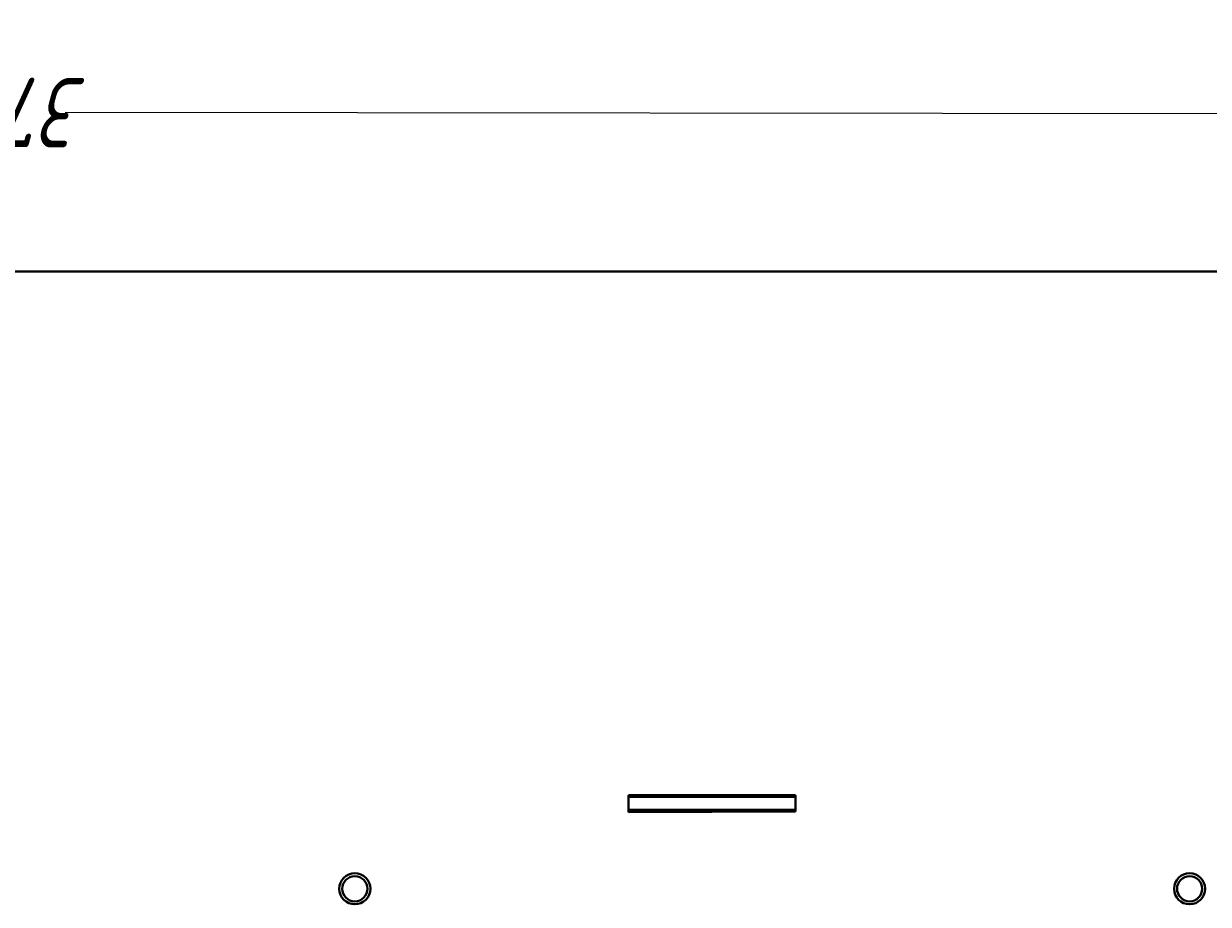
# Model space of a CAD drawing. Header units: millimetres. Extents: x -4428 to 3866, y -3426 to 3855.
# Tile 38 of 191: x -2162 to -885, y -1184 to -235. Entities that reach past the tile are written whole.
import ezdxf

# ---------------------------------------------------------------- set-up
doc = ezdxf.new("R2010")
doc.units = ezdxf.units.MM
doc.linetypes.add('K5LT_BASIC', pattern=[0])
doc.linetypes.add('K5LT_THIN', pattern=[0])
doc.layers.add('Системный слой', color=7, linetype='Continuous')
doc.styles.add('KDIMTEXTSTYLE', font='GOST_AU.SHX', dxfattribs={"width": 0.96, "oblique": 15, "height": 5})
doc.dimstyles.new('KDIMSTYLE (1.00)', dxfattribs={"dimtxt": 5, "dimasz": 1, "dimexe": 2, "dimexo": 0, "dimgap": 1, "dimtad": 1, "dimtxsty": 'KDIMTEXTSTYLE', "dimsah": 1, "dimcen": 0, "dimdle": 1, "dimadec": 0, "dimazin": 0, "dimtfac": 0.667, "dimtmove": 0, "dimatfit": 3, "dimfxl": 1, "dimtvp": 1, "dimtolj": 1, "dimtzin": 0, "dimarcsym": 0})

# ---------------------------------------------------------------- blocks, each defined once
blk = doc.blocks.new('KDIMARROW_01')
at = {"layer": 'Системный слой'}
blk.add_hatch(color=0, dxfattribs=at).paths.add_polyline_path([(0, 0), (-5, 0.658262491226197), (-4.5, 5.51091059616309e-16), (-5, -0.6582624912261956)])
at = {"layer": 'Системный слой', "color": 0, "linetype": 'K5LT_THIN', "lineweight": 20}
for p, q in [((-4.5, 5.51091059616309e-16), (-5, 0.658262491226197)), ((-5, 0.658262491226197), (0, 0)), ((0, 0), (-5, -0.6582624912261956)), ((-5, -0.6582624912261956), (-4.5, 5.51091059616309e-16)), ((0, 0), (-1, 0))]:
    blk.add_line(p, q, dxfattribs=at)
blk = doc.blocks.new('U22')
at = {"layer": 'Системный слой', "color": 150, "linetype": 'K5LT_BASIC', "lineweight": 40, "true_color": 0x0080ff}
for p, q in [((-3937.336494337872, -502.0917026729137), (-241.3364943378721, -502.0917026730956)), ((-1510.336494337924, -1066.591702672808), (-1510.336494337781, -1068.591702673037)), ((-1510.336494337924, -1066.591702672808), (-1330.336494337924, -1066.591702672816)), ((-1510.336494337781, -1068.591702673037), (-1440.336494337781, -1068.591702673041)), ((-1510.336494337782, -1082.591702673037), (-1510.336494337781, -1068.591702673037)), ((-1440.336494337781, -1068.591702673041), (-1400.3364943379, -1068.591702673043)), ((-1400.3364943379, -1068.591702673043), (-1330.336494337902, -1068.591702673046)), ((-1330.336494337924, -1066.591702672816), (-1330.336494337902, -1068.591702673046)), ((-1330.336494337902, -1082.591702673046), (-1330.336494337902, -1068.591702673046)), ((-1510.336494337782, -1082.591702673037), (-1440.336494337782, -1082.591702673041)), ((-1510.336494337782, -1082.591702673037), (-1510.336494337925, -1085.101176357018)), ((-1330.336494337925, -1084.191702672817), (-1510.336494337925, -1085.101176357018)), ((-1440.336494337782, -1082.591702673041), (-1400.336494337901, -1082.591702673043)), ((-1400.336494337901, -1082.591702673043), (-1330.336494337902, -1082.591702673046)), ((-1330.336494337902, -1082.591702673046), (-1330.336494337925, -1084.191702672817))]:
    blk.add_line(p, q, dxfattribs=at)
for centre, radius in [((-1805.336494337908, -1167.591702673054), 16.75), ((-1805.336494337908, -1167.591702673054), 13.55), ((-905.3364943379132, -1167.591702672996), 16.75), ((-905.3364943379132, -1167.591702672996), 13.55)]:
    blk.add_circle(centre, radius, dxfattribs=at)

msp = doc.modelspace()

# ---------------------------------------------------------------- block references
at = {"layer": 'Системный слой'}
msp.add_blockref('U22', (0, 0), dxfattribs=at)

# ---------------------------------------------------------------- dimensions: what is measured, and where the dimension line sits
at = {"layer": 'Системный слой', "color": 7}
msp.add_linear_dim(base=(-3945.131051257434, -328.4892204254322), p1=(-241.3364943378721, -502.0917026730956), p2=(-3945.336494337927, -497.5917026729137), angle=179.9303912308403, location=(-2175.132357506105, -330.6395968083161), dimstyle='KDIMSTYLE (1.00)', override={"dimexo": 0, "dimpost": '\\H75.0;\\W0.965;\\Q15;<>', "dimblk1": 'KDIMARROW_01', "dimblk2": 'KDIMARROW_01', "dimse1": 0, "dimse2": 0, "dimclrt": 7, "dimtolj": 1}, dxfattribs=at).render()

doc.saveas('drawing.dxf')
